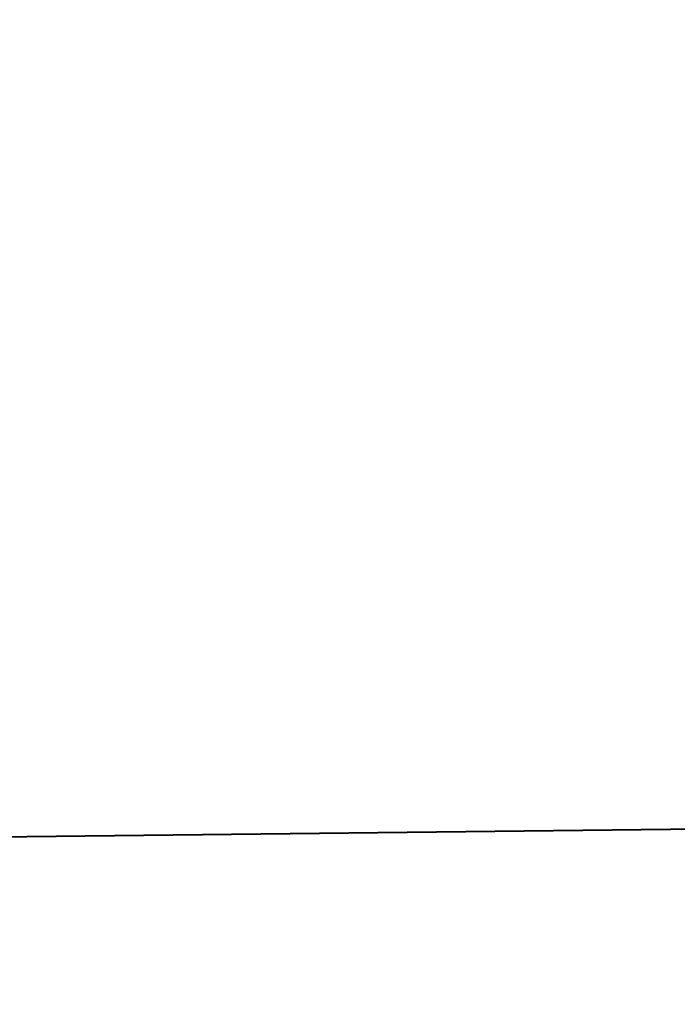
# Model space of a CAD drawing. Header units: inches. Extents: x -9.7 to 9.7, y -2 to 4.3.
# Tile 197 of 221: x -8.334145 to -8.333495, y -1.336647 to -1.335672. Entities that reach past the tile are written whole.
import ezdxf

# ---------------------------------------------------------------- set-up
doc = ezdxf.new("R2010")
doc.units = ezdxf.units.IN
doc.header["$LTSCALE"] = 65.185185
doc.header["$MEASUREMENT"] = 0
for name, color, linetype in [('2030', 7, 'CONTINUOUS'), ('3622', 7, 'CONTINUOUS'), ('8491', 7, 'CONTINUOUS'), ('9863', 7, 'CONTINUOUS')]:
    doc.layers.add(name, color=color, linetype=linetype)

msp = doc.modelspace()

# ---------------------------------------------------------------- linework, layer by layer
at = {"layer": '2030', "linetype": 'Continuous'}
for points in [[(-8.32011618, -1.33, 12.95533833), (-8.29084124, -1.33599199, 12.924423), (-8.3698349, -1.33, 12.98638421), (-8.32011618, -1.33, 12.95533833)], [(-8.29084124, -1.33599199, 12.924423), (-8.30465625, -1.35479055, 12.91689408), (-8.38179007, -1.33701867, 12.9712537), (-8.29084124, -1.33599199, 12.924423)]]:
    msp.add_3dface(points, dxfattribs=at)
at = {"layer": '3622', "linetype": 'Continuous'}
for points in [[(-8.38815128, -1.35479055, 5.79679707), (-8.34826131, -1.35479055, 5.82336113), (-8.29083835, -1.33599137, 5.83557705), (-8.38815128, -1.35479055, 5.79679707)], [(-8.38815128, -1.35479055, 5.79679707), (-8.29083835, -1.33599137, 5.83557705), (-8.38179007, -1.33701867, 5.7887463), (-8.38815128, -1.35479055, 5.79679707)], [(-8.34826131, -1.35479055, 5.82336113), (-8.30460866, -1.35479055, 5.84312298), (-8.29083835, -1.33599137, 5.83557705), (-8.34826131, -1.35479055, 5.82336113)]]:
    msp.add_3dface(points, dxfattribs=at)
at = {"layer": '8491', "linetype": 'Continuous'}
for points in [[(-8.38815128, -1.35479055, -3.58320293), (-8.34826131, -1.35479055, -3.55663887), (-8.29083835, -1.33599137, -3.54442295), (-8.38815128, -1.35479055, -3.58320293)], [(-8.38815128, -1.35479055, -3.58320293), (-8.29083835, -1.33599137, -3.54442295), (-8.38179007, -1.33701867, -3.5912537), (-8.38815128, -1.35479055, -3.58320293)], [(-8.34826131, -1.35479055, -3.55663887), (-8.30460866, -1.35479055, -3.53687702), (-8.29083835, -1.33599137, -3.54442295), (-8.34826131, -1.35479055, -3.55663887)]]:
    msp.add_3dface(points, dxfattribs=at)
at = {"layer": '9863', "linetype": 'Continuous'}
for points in [[(-8.32011618, -1.33, 3.57533833), (-8.29084124, -1.33599199, 3.544423), (-8.3698349, -1.33, 3.60638421), (-8.32011618, -1.33, 3.57533833)], [(-8.29084124, -1.33599199, 3.544423), (-8.30465625, -1.35479055, 3.53689408), (-8.38179007, -1.33701867, 3.5912537), (-8.29084124, -1.33599199, 3.544423)]]:
    msp.add_3dface(points, dxfattribs=at)

doc.saveas('drawing.dxf')
